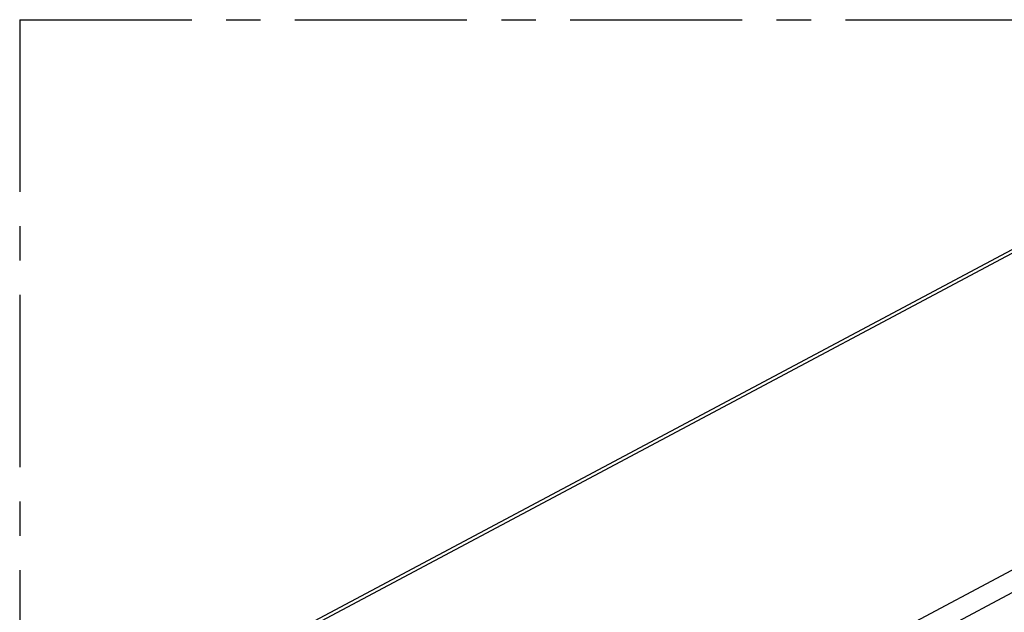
# Model space of a CAD drawing. Header units: millimetres. Extents: x 0 to 210, y 0 to 297.
# Tile 12 of 15: x 51 to 93, y 227 to 252. Entities that reach past the tile are written whole.
import ezdxf

# ---------------------------------------------------------------- set-up
doc = ezdxf.new("R2010")
doc.units = ezdxf.units.MM
doc.header["$LTSCALE"] = 19.36
doc.linetypes.add('CENTER', pattern=[0.6, 0.375, -0.075, 0.075, -0.075])
doc.layers.get('0').update_dxf_attribs({"linetype": 'CONTINUOUS'})
doc.layers.add('DEFAULT_1', color=7, linetype='CENTER')

msp = doc.modelspace()

# ---------------------------------------------------------------- linework, layer by layer
at = {"color": 6, "linetype": 'CONTINUOUS'}
msp.add_line((110.151, 251.363), (61.086, 225.252), dxfattribs=at)
at = {"color": 9, "linetype": 'CONTINUOUS'}
for p, q in [((110.463, 251.367), (61.398, 225.257)), ((75.683, 219.494), (124.748, 245.605)), ((125.188, 244.881), (76.123, 218.77))]:
    msp.add_line(p, q, dxfattribs=at)
at = {"layer": 'DEFAULT_1', "color": 5, "linetype": 'CENTER'}
for q in [(51.167, 201.944), (151.182, 251.957)]:
    msp.add_line((51.167, 251.957), q, dxfattribs=at)

doc.saveas('drawing.dxf')
